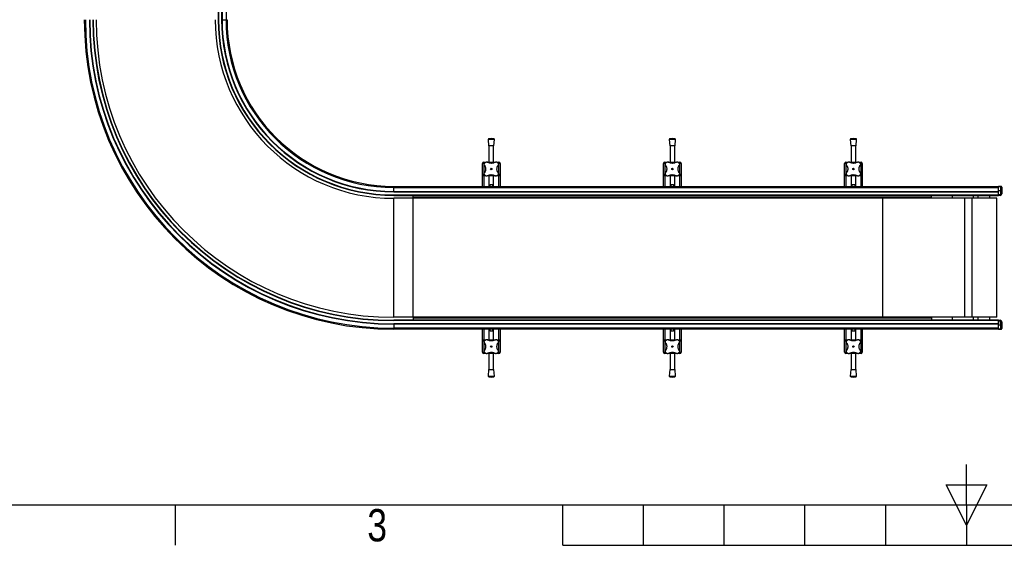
# Model space of a CAD drawing. Header units: millimetres. Extents: x 0 to 420, y 0 to 297.
# Tile 2 of 90: x 89 to 215, y 0 to 67. Entities that reach past the tile are written whole.
import ezdxf
from ezdxf.enums import TextEntityAlignment as Align

# ---------------------------------------------------------------- set-up
doc = ezdxf.new("R2010")
doc.units = ezdxf.units.MM
doc.layers.add('CARTIGLIO', color=140, linetype='Continuous')
doc.styles.add('SLDTEXTSTYLE0', font='TXT', dxfattribs={"width": 0.638298})
doc.styles.add('SLDTEXTSTYLE1', font='TXT', dxfattribs={"width": 0.675})
doc.styles.add('SLDTEXTSTYLE2', font='TXT', dxfattribs={"width": 0.821468})

# ---------------------------------------------------------------- blocks, each defined once
blk = doc.blocks.new('SW_NOTE_0_12')
at = {"layer": 'CARTIGLIO', "color": 0, "insert": (27.34, 2.06), "char_height": 1.6, "attachment_point": 2, "style": 'SLDTEXTSTYLE0'}
blk.add_mtext('VIETATO RIPRODURRE O COMUNICARNE A TERZI IL CONTENUTO.', dxfattribs=at)
blk = doc.blocks.new('SW_NOTE_0_13')
at = {"layer": 'CARTIGLIO', "color": 0, "insert": (28.04, 2.06), "char_height": 1.6, "attachment_point": 2, "style": 'SLDTEXTSTYLE0'}
blk.add_mtext('DISEGNO ESEGUITO CON CAD NON SONO AMMESSE VARIAZIONI', dxfattribs=at)
blk = doc.blocks.new('SW_NOTE_0_29')
at = {"layer": 'CARTIGLIO', "color": 0, "insert": (85.41, 3.22), "char_height": 2.5, "attachment_point": 2, "style": 'SLDTEXTSTYLE0'}
blk.add_mtext("ATTENZIONE: NON INTERPRETARE IL DISEGNO. IN CASO DI QUOTE MANCANTI O POCO CHIARE CONSULTARE L'UFFICIO TECNICO", dxfattribs=at)
blk = doc.blocks.new('Cartiglio ALUSIC particolari STD')
at = {"layer": 'CARTIGLIO', "color": 140}
for name, p in [('SW_NOTE_0_12', (178.06, 224.33)), ('SW_NOTE_0_13', (177.34, 222.18)), ('SW_NOTE_0_29', (189.34, 187.73))]:
    blk.add_blockref(name, p, dxfattribs=at)
for tag, height, style, width, p in [('AUTOATTR1', 3.5, 'SLDTEXTSTYLE0', 0.638298, (284.73, 231.41)), ('AUTOATTR2', 3.5, 'SLDTEXTSTYLE0', 0.638298, (283.56, 225.14)), ('AUTOATTR6', 5, 'SLDTEXTSTYLE1', 0.675, (353.2, 221.01)), ('AUTOATTR11', 3.5, 'SLDTEXTSTYLE0', 0.638298, (284.71, 219.12)), ('AUTOATTR8', 4, 'SLDTEXTSTYLE0', 0.638298, (280.95, 207.72)), ('AUTOATTR9', 4, 'SLDTEXTSTYLE0', 0.638298, (279.83, 198.14)), ('AUTOATTR0', 4, 'SLDTEXTSTYLE0', 0.638298, (310.74, 198.03))]:
    blk.add_attdef(tag, text='', height=height, dxfattribs=dict(at, style=style, width=width)).set_placement(p, align=Align.TOP_CENTER)
for tag in ['AUTOATTR3', 'AUTOATTR4', 'AUTOATTR5', 'AUTOATTR7', 'AUTOATTR10', 'AUTOATTR12', 'AUTOATTR13']:
    blk.add_attdef(tag, (0, 0), '', height=4, dxfattribs=at)

msp = doc.modelspace()

# ---------------------------------------------------------------- linework, layer by layer
at = {"color": 7, "linetype": 'Continuous', "lineweight": 25}
for p, q in [((114.11443, 122.57364), (114.11443, 67.32364)), ((114.16443, 122.57364), (114.16443, 67.32364)), ((114.56443, 122.57364), (114.56443, 67.32364)), ((114.61443, 122.57364), (114.61443, 67.32364)), ((115.12751, 122.57364), (115.12751, 67.32364)), ((114.16443, 67.32364), (114.11443, 67.32364)), ((114.56443, 67.32364), (114.61443, 67.32364)), ((114.61443, 67.32364), (115.12751, 67.32364)), ((115.12751, 67.32364), (115.26443, 67.32364)), ((148.71443, 51.97078), (148.77693, 51.15159)), ((149.51443, 51.97078), (148.71443, 51.97078)), ((149.11443, 52.10159), (148.80653, 52.0781)), ((149.42233, 52.0781), (148.80653, 52.0781)), ((149.42233, 52.0781), (149.11443, 52.10159)), ((149.45193, 51.15159), (149.51443, 51.97078)), ((171.91443, 51.97078), (171.97693, 51.15159)), ((172.71443, 51.97078), (171.91443, 51.97078)), ((172.31443, 52.10159), (172.00653, 52.0781)), ((172.62233, 52.0781), (172.00653, 52.0781)), ((172.62233, 52.0781), (172.31443, 52.10159)), ((172.65193, 51.15159), (172.71443, 51.97078)), ((195.11443, 51.97078), (195.17693, 51.15159)), ((195.91443, 51.97078), (195.11443, 51.97078)), ((195.51443, 52.10159), (195.20653, 52.0781)), ((195.82233, 52.0781), (195.20653, 52.0781)), ((195.82233, 52.0781), (195.51443, 52.10159)), ((195.85193, 51.15159), (195.91443, 51.97078)), ((149.45193, 51.15159), (148.77693, 51.15159)), ((148.81443, 51.15159), (148.81443, 49.07364)), ((149.41443, 49.07364), (149.41443, 51.15159)), ((172.65193, 51.15159), (171.97693, 51.15159)), ((172.01443, 51.15159), (172.01443, 49.07364)), ((172.61443, 49.07364), (172.61443, 51.15159)), ((195.85193, 51.15159), (195.17693, 51.15159)), ((195.21443, 51.15159), (195.21443, 49.07364)), ((195.81443, 49.07364), (195.81443, 51.15159)), ((148.13943, 48.92364), (147.98943, 48.92364)), ((147.98943, 47.47364), (147.98943, 48.92364)), ((148.13943, 48.92364), (148.13943, 49.07364)), ((148.13943, 49.07364), (148.41434, 49.07364)), ((148.13943, 48.92364), (148.13943, 47.47364)), ((148.25446, 48.92364), (148.13943, 48.92364)), ((148.62249, 49.07364), (149.6063, 49.07364)), ((149.81706, 49.07364), (150.08943, 49.07364)), ((150.08943, 48.92364), (149.97431, 48.92364)), ((150.08943, 48.92364), (150.08943, 49.07364)), ((150.23943, 48.92364), (150.08943, 48.92364)), ((150.08943, 47.47364), (150.08943, 48.92364)), ((150.23943, 48.92364), (150.23943, 47.47364)), ((171.33943, 48.92364), (171.18943, 48.92364)), ((171.18943, 47.47364), (171.18943, 48.92364)), ((171.33943, 48.92364), (171.33943, 49.07364)), ((171.33943, 49.07364), (171.61434, 49.07364)), ((171.33943, 48.92364), (171.33943, 47.47364)), ((171.45446, 48.92364), (171.33943, 48.92364)), ((171.82249, 49.07364), (172.8063, 49.07364)), ((173.01706, 49.07364), (173.28943, 49.07364)), ((173.28943, 48.92364), (173.17431, 48.92364)), ((173.28943, 48.92364), (173.28943, 49.07364)), ((173.43943, 48.92364), (173.28943, 48.92364)), ((173.28943, 47.47364), (173.28943, 48.92364)), ((173.43943, 48.92364), (173.43943, 47.47364)), ((194.53943, 48.92364), (194.38943, 48.92364)), ((194.38943, 47.47364), (194.38943, 48.92364)), ((194.53943, 48.92364), (194.53943, 49.07364)), ((194.53943, 49.07364), (194.81434, 49.07364)), ((194.53943, 48.92364), (194.53943, 47.47364)), ((194.65446, 48.92364), (194.53943, 48.92364)), ((195.02249, 49.07364), (196.0063, 49.07364)), ((196.21706, 49.07364), (196.48943, 49.07364)), ((196.48943, 48.92364), (196.37431, 48.92364)), ((196.48943, 48.92364), (196.48943, 49.07364)), ((196.63943, 48.92364), (196.48943, 48.92364)), ((196.48943, 47.47364), (196.48943, 48.92364)), ((196.63943, 48.92364), (196.63943, 47.47364)), ((148.13943, 47.47364), (147.98943, 47.47364)), ((147.98943, 45.97364), (147.98943, 47.47364)), ((148.13943, 47.32364), (148.13943, 47.47364)), ((148.13943, 47.47364), (148.25456, 47.47364)), ((148.4118, 47.32364), (148.13943, 47.32364)), ((148.13943, 47.32364), (148.13943, 45.97364)), ((149.59835, 47.32364), (148.63081, 47.32364)), ((148.81443, 47.32364), (148.81443, 45.97364)), ((149.41443, 45.97364), (149.41443, 47.32364)), ((150.08943, 47.32364), (149.81452, 47.32364)), ((149.9744, 47.47364), (150.08943, 47.47364)), ((150.23943, 47.47364), (150.08943, 47.47364)), ((150.08943, 47.32364), (150.08943, 47.47364)), ((150.08943, 45.97364), (150.08943, 47.32364)), ((150.23943, 47.47364), (150.23943, 45.97364)), ((171.33943, 47.47364), (171.18943, 47.47364)), ((171.18943, 45.97364), (171.18943, 47.47364)), ((171.33943, 47.32364), (171.33943, 47.47364)), ((171.33943, 47.47364), (171.45456, 47.47364)), ((171.6118, 47.32364), (171.33943, 47.32364)), ((171.33943, 47.32364), (171.33943, 45.97364)), ((172.79835, 47.32364), (171.83081, 47.32364)), ((172.01443, 47.32364), (172.01443, 45.97364)), ((172.61443, 45.97364), (172.61443, 47.32364)), ((173.28943, 47.32364), (173.01452, 47.32364)), ((173.1744, 47.47364), (173.28943, 47.47364)), ((173.43943, 47.47364), (173.28943, 47.47364)), ((173.28943, 47.32364), (173.28943, 47.47364)), ((173.28943, 45.97364), (173.28943, 47.32364)), ((173.43943, 47.47364), (173.43943, 45.97364)), ((194.53943, 47.47364), (194.38943, 47.47364)), ((194.38943, 45.97364), (194.38943, 47.47364)), ((194.53943, 47.32364), (194.53943, 47.47364)), ((194.53943, 47.47364), (194.65456, 47.47364)), ((194.8118, 47.32364), (194.53943, 47.32364)), ((194.53943, 47.32364), (194.53943, 45.97364)), ((195.99835, 47.32364), (195.03081, 47.32364)), ((195.21443, 47.32364), (195.21443, 45.97364)), ((195.81443, 45.97364), (195.81443, 47.32364)), ((196.48943, 47.32364), (196.21452, 47.32364)), ((196.3744, 47.47364), (196.48943, 47.47364)), ((196.63943, 47.47364), (196.48943, 47.47364)), ((196.48943, 47.32364), (196.48943, 47.47364)), ((196.48943, 45.97364), (196.48943, 47.32364)), ((196.63943, 47.47364), (196.63943, 45.97364)), ((136.61443, 45.83671), (136.61443, 45.97364)), ((136.61443, 45.97364), (214.11443, 45.97364)), ((136.61443, 45.83671), (214.11443, 45.83671)), ((136.61443, 45.32364), (136.61443, 45.83671)), ((148.9486, 45.97364), (148.9486, 46.22364)), ((148.9486, 46.22364), (149.28026, 46.22364)), ((149.28026, 46.22364), (149.28026, 45.97364)), ((172.1486, 45.97364), (172.1486, 46.22364)), ((172.1486, 46.22364), (172.48026, 46.22364)), ((172.48026, 46.22364), (172.48026, 45.97364)), ((195.3486, 45.97364), (195.3486, 46.22364)), ((195.3486, 46.22364), (195.68026, 46.22364)), ((195.68026, 46.22364), (195.68026, 45.97364)), ((214.11443, 45.97364), (214.41443, 45.97364)), ((214.11443, 45.95899), (214.11443, 45.97364)), ((214.41443, 45.95899), (214.11443, 45.95899)), ((214.11443, 45.43828), (214.11443, 45.95899)), ((214.11443, 45.43828), (214.41443, 45.43828)), ((214.11443, 45.40293), (214.11443, 45.43828)), ((214.41443, 45.97364), (214.41443, 45.95899)), ((214.41443, 45.43828), (214.41443, 45.95899)), ((214.41443, 45.43828), (214.41443, 45.40293)), ((214.51443, 45.87364), (214.51443, 45.38222)), ((136.61443, 45.27364), (136.61443, 45.32364)), ((136.61443, 45.32364), (214.11443, 45.32364)), ((136.61443, 45.27364), (214.11443, 45.27364)), ((136.61443, 44.87364), (214.11443, 44.87364)), ((136.61443, 44.82364), (136.61443, 44.87364)), ((136.61443, 44.82364), (214.11443, 44.82364)), ((136.61443, 29.20364), (136.61443, 44.44364)), ((139.11443, 44.44364), (136.61443, 44.44364)), ((139.11443, 44.82364), (139.11443, 44.76114)), ((139.11443, 44.76114), (205.51443, 44.76114)), ((139.11443, 44.53114), (139.11443, 44.76114)), ((139.11443, 44.53114), (205.51443, 44.53114)), ((139.11443, 44.44364), (139.11443, 44.53114)), ((139.11443, 44.53114), (139.11443, 44.44364)), ((139.11443, 29.20364), (139.11443, 44.44364)), ((199.26443, 44.44364), (139.11443, 44.44364)), ((199.26443, 29.20364), (199.26443, 44.44364)), ((209.7345, 44.44364), (199.26443, 44.44364)), ((205.51443, 44.82364), (205.51443, 44.76114)), ((205.51443, 44.53114), (205.51443, 44.76114)), ((205.51443, 44.44364), (205.51443, 44.53114)), ((205.51443, 44.53114), (205.51443, 44.44364)), ((208.16599, 44.82364), (208.16599, 44.44364)), ((209.7345, 44.44364), (209.7345, 29.20364)), ((209.7543, 44.44364), (209.7345, 44.44364)), ((210.7294, 44.44364), (209.7543, 44.44364)), ((210.7294, 29.20364), (210.7294, 44.44364)), ((213.89343, 44.44364), (210.7294, 44.44364)), ((210.87597, 44.82364), (210.87597, 44.44364)), ((211.5061, 44.44364), (211.5061, 44.82364)), ((212.96443, 44.82364), (212.96443, 44.44364)), ((213.89343, 29.20364), (213.89343, 44.44364)), ((214.41443, 45.40293), (214.11443, 45.40293)), ((214.11443, 44.92364), (214.11443, 45.40293)), ((214.11443, 44.87364), (214.11443, 45.27364)), ((214.11443, 44.92364), (214.31443, 44.92364)), ((214.11443, 44.82364), (214.11443, 44.87364)), ((214.31443, 44.82364), (214.11443, 44.82364)), ((214.31443, 44.92364), (214.31443, 44.82364)), ((214.41443, 45.02364), (214.41443, 45.40293)), ((214.41443, 45.02364), (214.51443, 45.02364)), ((214.51443, 45.38222), (214.51443, 45.02364)), ((139.11443, 29.20364), (136.61443, 29.20364)), ((139.11443, 29.20364), (139.11443, 29.11614)), ((199.26443, 29.20364), (139.11443, 29.20364)), ((139.11443, 29.20364), (139.11443, 29.11614)), ((139.11443, 29.11614), (205.51443, 29.11614)), ((139.11443, 29.11614), (139.11443, 28.88614)), ((209.7345, 29.20364), (199.26443, 29.20364)), ((205.51443, 29.20364), (205.51443, 29.11614)), ((205.51443, 29.20364), (205.51443, 29.11614)), ((205.51443, 29.11614), (205.51443, 28.88614)), ((208.16599, 29.20364), (208.16599, 28.82364)), ((209.7543, 29.20364), (209.7345, 29.20364)), ((210.7294, 29.20364), (209.7543, 29.20364)), ((213.89343, 29.20364), (210.7294, 29.20364)), ((210.87597, 29.20364), (210.87597, 28.82364)), ((211.5061, 28.82364), (211.5061, 29.20364)), ((212.96443, 29.20364), (212.96443, 28.82364)), ((136.61443, 28.82364), (136.61443, 28.77364)), ((214.11443, 28.82364), (136.61443, 28.82364)), ((214.11443, 28.77364), (136.61443, 28.77364)), ((214.11443, 28.37364), (136.61443, 28.37364)), ((136.61443, 28.37364), (136.61443, 28.32364)), ((214.11443, 28.32364), (136.61443, 28.32364)), ((136.61443, 28.32364), (136.61443, 27.81056)), ((214.11443, 27.81056), (136.61443, 27.81056)), ((136.61443, 27.81056), (136.61443, 27.67364)), ((139.11443, 28.88614), (205.51443, 28.88614)), ((139.11443, 28.88614), (139.11443, 28.82364)), ((139.11444, 28.82364), (139.11443, 28.82685)), ((205.51443, 28.88614), (205.51443, 28.82364)), ((214.11443, 28.82364), (214.11443, 28.77364)), ((214.11443, 28.82364), (214.31443, 28.82364)), ((214.11443, 28.77364), (214.11443, 28.37364)), ((214.31443, 28.72364), (214.11443, 28.72364)), ((214.11443, 28.24435), (214.11443, 28.72364)), ((214.11443, 28.24435), (214.41443, 28.24435)), ((214.11443, 28.20899), (214.11443, 28.24435)), ((214.41443, 28.20899), (214.11443, 28.20899)), ((214.11443, 27.68828), (214.11443, 28.20899)), ((214.31443, 28.72364), (214.31443, 28.82364)), ((214.41443, 28.62364), (214.51443, 28.62364)), ((214.41443, 28.24435), (214.41443, 28.62364)), ((214.41443, 28.24435), (214.41443, 28.20899)), ((214.41443, 27.68828), (214.41443, 28.20899)), ((214.51443, 28.62364), (214.51443, 28.26506)), ((214.51443, 28.26506), (214.51443, 27.77364)), ((214.11443, 27.67364), (136.61443, 27.67364)), ((147.98943, 26.17364), (147.98943, 27.67364)), ((148.13943, 27.67364), (148.13943, 26.32364)), ((148.81443, 27.67364), (148.81443, 26.32364)), ((148.9486, 27.42364), (148.9486, 27.67364)), ((149.28026, 27.42364), (148.9486, 27.42364)), ((149.28026, 27.67364), (149.28026, 27.42364)), ((149.41443, 26.32364), (149.41443, 27.67364)), ((150.08943, 26.32364), (150.08943, 27.67364)), ((150.23943, 27.67364), (150.23943, 26.17364)), ((171.18943, 26.17364), (171.18943, 27.67364)), ((171.33943, 27.67364), (171.33943, 26.32364)), ((172.01443, 27.67364), (172.01443, 26.32364)), ((172.1486, 27.42364), (172.1486, 27.67364)), ((172.48026, 27.42364), (172.1486, 27.42364)), ((172.48026, 27.67364), (172.48026, 27.42364)), ((172.61443, 26.32364), (172.61443, 27.67364)), ((173.28943, 26.32364), (173.28943, 27.67364)), ((173.43943, 27.67364), (173.43943, 26.17364)), ((194.38943, 26.17364), (194.38943, 27.67364)), ((194.53943, 27.67364), (194.53943, 26.32364)), ((195.21443, 27.67364), (195.21443, 26.32364)), ((195.3486, 27.42364), (195.3486, 27.67364)), ((195.68026, 27.42364), (195.3486, 27.42364)), ((195.68026, 27.67364), (195.68026, 27.42364)), ((195.81443, 26.32364), (195.81443, 27.67364)), ((196.48943, 26.32364), (196.48943, 27.67364)), ((196.63943, 27.67364), (196.63943, 26.17364)), ((214.11443, 27.68828), (214.41443, 27.68828)), ((214.11443, 27.67364), (214.11443, 27.68828)), ((214.41443, 27.67364), (214.11443, 27.67364)), ((214.41443, 27.68828), (214.41443, 27.67364)), ((147.98943, 24.72364), (147.98943, 26.17364)), ((147.98943, 26.17364), (148.13943, 26.17364)), ((148.13943, 26.32364), (148.41434, 26.32364)), ((148.13943, 26.32364), (148.13943, 26.17364)), ((148.13943, 26.17364), (148.13943, 24.72364)), ((148.25446, 26.17364), (148.13943, 26.17364)), ((148.63051, 26.32364), (149.59805, 26.32364)), ((149.81706, 26.32364), (150.08943, 26.32364)), ((150.08943, 26.17364), (149.97431, 26.17364)), ((150.08943, 26.32364), (150.08943, 26.17364)), ((150.08943, 24.72364), (150.08943, 26.17364)), ((150.08943, 26.17364), (150.23943, 26.17364)), ((150.23943, 26.17364), (150.23943, 24.72364)), ((171.18943, 24.72364), (171.18943, 26.17364)), ((171.18943, 26.17364), (171.33943, 26.17364)), ((171.33943, 26.32364), (171.61434, 26.32364)), ((171.33943, 26.32364), (171.33943, 26.17364)), ((171.33943, 26.17364), (171.33943, 24.72364)), ((171.45446, 26.17364), (171.33943, 26.17364)), ((171.83051, 26.32364), (172.79805, 26.32364)), ((173.01706, 26.32364), (173.28943, 26.32364)), ((173.28943, 26.17364), (173.17431, 26.17364)), ((173.28943, 26.32364), (173.28943, 26.17364)), ((173.28943, 24.72364), (173.28943, 26.17364)), ((173.28943, 26.17364), (173.43943, 26.17364)), ((173.43943, 26.17364), (173.43943, 24.72364)), ((194.38943, 24.72364), (194.38943, 26.17364)), ((194.38943, 26.17364), (194.53943, 26.17364)), ((194.53943, 26.32364), (194.53943, 26.17364)), ((194.53943, 26.32364), (194.81434, 26.32364)), ((194.53943, 26.17364), (194.53943, 24.72364)), ((194.65446, 26.17364), (194.53943, 26.17364)), ((195.03051, 26.32364), (195.99805, 26.32364)), ((196.21706, 26.32364), (196.48943, 26.32364)), ((196.48943, 26.17364), (196.37431, 26.17364)), ((196.48943, 26.32364), (196.48943, 26.17364)), ((196.48943, 24.72364), (196.48943, 26.17364)), ((196.48943, 26.17364), (196.63943, 26.17364)), ((196.63943, 26.17364), (196.63943, 24.72364)), ((147.98943, 24.72364), (148.13943, 24.72364)), ((148.13943, 24.72364), (148.13943, 24.57364)), ((148.13943, 24.72364), (148.25456, 24.72364)), ((148.4118, 24.57364), (148.13943, 24.57364)), ((149.59835, 24.57364), (148.63081, 24.57364)), ((148.81443, 24.57364), (148.81443, 22.49568)), ((149.41443, 22.49568), (149.41443, 24.57364)), ((150.08943, 24.57364), (149.81452, 24.57364)), ((149.9744, 24.72364), (150.08943, 24.72364)), ((150.08943, 24.72364), (150.23943, 24.72364)), ((150.08943, 24.72364), (150.08943, 24.57364)), ((171.18943, 24.72364), (171.33943, 24.72364)), ((171.33943, 24.72364), (171.33943, 24.57364)), ((171.33943, 24.72364), (171.45456, 24.72364)), ((171.6118, 24.57364), (171.33943, 24.57364)), ((172.79835, 24.57364), (171.83081, 24.57364)), ((172.01443, 24.57364), (172.01443, 22.49568)), ((172.61443, 22.49568), (172.61443, 24.57364)), ((173.28943, 24.57364), (173.01452, 24.57364)), ((173.1744, 24.72364), (173.28943, 24.72364)), ((173.28943, 24.72364), (173.43943, 24.72364)), ((173.28943, 24.72364), (173.28943, 24.57364)), ((194.38943, 24.72364), (194.53943, 24.72364)), ((194.53943, 24.72364), (194.53943, 24.57364)), ((194.53943, 24.72364), (194.65456, 24.72364)), ((194.8118, 24.57364), (194.53943, 24.57364)), ((195.99835, 24.57364), (195.03081, 24.57364)), ((195.21443, 24.57364), (195.21443, 22.49568)), ((195.81443, 22.49568), (195.81443, 24.57364)), ((196.48943, 24.57364), (196.21452, 24.57364)), ((196.3744, 24.72364), (196.48943, 24.72364)), ((196.48943, 24.72364), (196.63943, 24.72364)), ((196.48943, 24.72364), (196.48943, 24.57364)), ((148.77693, 22.49568), (148.71443, 21.67649)), ((148.71443, 21.67649), (149.51443, 21.67649)), ((148.77693, 22.49568), (149.45193, 22.49568)), ((148.80653, 21.56917), (149.11443, 21.54568)), ((148.80653, 21.56917), (149.42233, 21.56917)), ((149.11443, 21.54568), (149.42233, 21.56917)), ((149.51443, 21.67649), (149.45193, 22.49568)), ((171.97693, 22.49568), (171.91443, 21.67649)), ((171.91443, 21.67649), (172.71443, 21.67649)), ((171.97693, 22.49568), (172.65193, 22.49568)), ((172.00653, 21.56917), (172.31443, 21.54568)), ((172.00653, 21.56917), (172.62233, 21.56917)), ((172.31443, 21.54568), (172.62233, 21.56917)), ((172.71443, 21.67649), (172.65193, 22.49568)), ((195.17693, 22.49568), (195.11443, 21.67649)), ((195.11443, 21.67649), (195.91443, 21.67649)), ((195.17693, 22.49568), (195.85193, 22.49568)), ((195.20653, 21.56917), (195.51443, 21.54568)), ((195.20653, 21.56917), (195.82233, 21.56917)), ((195.51443, 21.54568), (195.82233, 21.56917)), ((195.91443, 21.67649), (195.85193, 22.49568))]:
    msp.add_line(p, q, dxfattribs=at)
for centre in [(149.11443, 48.19864), (172.31443, 48.19864), (195.51443, 48.19864), (149.11443, 25.44864), (172.31443, 25.44864), (195.51443, 25.44864)]:
    msp.add_circle(centre, 0.08764, dxfattribs=at)
for centre, radius, start, end in [((136.61443, 67.32364), 39.65, 180, 270), ((136.61443, 67.32364), 39.51307, 180, 270), ((136.61443, 67.32364), 39, 180, 270), ((136.61443, 67.32364), 38.95, 180, 270), ((136.61443, 67.32364), 38.55, 180, 270), ((136.61443, 67.32364), 38.5, 180, 270), ((136.61443, 67.32364), 38.12, 180, 270), ((136.61443, 67.32364), 22.88, 180, 270), ((136.61443, 67.32364), 22.5, 180, 270), ((136.61443, 67.32364), 22.45, 180, 270), ((136.61443, 67.32364), 22.05, 180, 270), ((136.61443, 67.32364), 22, 180, 270), ((136.61443, 67.32364), 21.48693, 180, 270), ((136.61443, 67.32364), 21.35, 180, 270), ((148.81414, 51.97839), 0.1, 94.3629143, 184.3629143), ((149.41472, 51.97839), 0.1, 355.6370857, 85.6370857), ((172.01414, 51.97839), 0.1, 94.3629143, 184.3629143), ((172.61472, 51.97839), 0.1, 355.6370857, 85.6370857), ((195.21414, 51.97839), 0.1, 94.3629143, 184.3629143), ((195.81472, 51.97839), 0.1, 355.6370857, 85.6370857), ((148.13943, 48.92364), 0.15, 90, 180), ((149.11443, 48.19864), 1.125, 130.2250717, 139.7749283), ((149.11443, 48.19864), 1.125, 40.2250717, 49.7749283), ((150.08943, 48.92364), 0.15, 0, 90), ((171.33943, 48.92364), 0.15, 90, 180), ((172.31443, 48.19864), 1.125, 130.2250717, 139.7749283), ((172.31443, 48.19864), 1.125, 40.2250717, 49.7749283), ((173.28943, 48.92364), 0.15, 0, 90), ((194.53943, 48.92364), 0.15, 90, 180), ((195.51443, 48.19864), 1.125, 130.2250717, 139.7749283), ((195.51443, 48.19864), 1.125, 40.2250717, 49.7749283), ((196.48943, 48.92364), 0.15, 0, 90), ((148.13943, 47.47364), 0.15, 180, 270), ((149.11443, 48.19864), 1.125, 220.2250717, 229.7749283), ((149.11443, 48.19864), 1.125, 310.2250717, 319.7749283), ((150.08943, 47.47364), 0.15, 270, 0), ((171.33943, 47.47364), 0.15, 180, 270), ((172.31443, 48.19864), 1.125, 220.2250717, 229.7749283), ((172.31443, 48.19864), 1.125, 310.2250717, 319.7749283), ((173.28943, 47.47364), 0.15, 270, 0), ((194.53943, 47.47364), 0.15, 180, 270), ((195.51443, 48.19864), 1.125, 220.2250717, 229.7749283), ((195.51443, 48.19864), 1.125, 310.2250717, 319.7749283), ((196.48943, 47.47364), 0.15, 270, 0), ((214.41443, 45.87364), 0.1, 0, 90), ((214.31443, 45.02364), 0.1, 270, 0), ((214.31443, 45.02364), 0.2, 270, 0), ((214.31443, 28.62364), 0.2, 0, 90), ((214.31443, 28.62364), 0.1, 0, 90), ((214.41443, 27.77364), 0.1, 270, 0), ((148.13943, 26.17364), 0.15, 90, 180), ((149.11443, 25.44864), 1.125, 130.2250717, 139.7749283), ((149.11443, 25.44864), 1.125, 40.2250717, 49.7749283), ((150.08943, 26.17364), 0.15, 0, 90), ((171.33943, 26.17364), 0.15, 90, 180), ((172.31443, 25.44864), 1.125, 130.2250717, 139.7749283), ((172.31443, 25.44864), 1.125, 40.2250717, 49.7749283), ((173.28943, 26.17364), 0.15, 0, 90), ((194.53943, 26.17364), 0.15, 90, 180), ((195.51443, 25.44864), 1.125, 130.2250717, 139.7749283), ((195.51443, 25.44864), 1.125, 40.2250717, 49.7749283), ((196.48943, 26.17364), 0.15, 0, 90), ((148.13943, 24.72364), 0.15, 180, 270), ((149.11443, 25.44864), 1.125, 220.2250717, 229.7749283), ((149.11443, 25.44864), 1.125, 310.2250717, 319.7749283), ((150.08943, 24.72364), 0.15, 270, 0), ((171.33943, 24.72364), 0.15, 180, 270), ((172.31443, 25.44864), 1.125, 220.2250717, 229.7749283), ((172.31443, 25.44864), 1.125, 310.2250717, 319.7749283), ((173.28943, 24.72364), 0.15, 270, 0), ((194.53943, 24.72364), 0.15, 180, 270), ((195.51443, 25.44864), 1.125, 220.2250717, 229.7749283), ((195.51443, 25.44864), 1.125, 310.2250717, 319.7749283), ((196.48943, 24.72364), 0.15, 270, 0), ((148.81414, 21.66888), 0.1, 175.6370857, 265.6370857), ((149.41472, 21.66888), 0.1, 274.3629143, 4.3629143), ((172.01414, 21.66888), 0.1, 175.6370857, 265.6370857), ((172.61472, 21.66888), 0.1, 274.3629143, 4.3629143), ((195.21414, 21.66888), 0.1, 175.6370857, 265.6370857), ((195.81472, 21.66888), 0.1, 274.3629143, 4.3629143)]:
    msp.add_arc(centre, radius, start, end, dxfattribs=at)
for centre, ratio, start_param, end_param in [((214.41443, 45.87364), 0.853553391, 0, 1.570796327), ((214.41443, 45.38222), 0.560660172, 0, 1.570796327), ((214.41443, 45.38222), 0.207106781, 0, 1.570796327), ((214.41443, 28.26506), 0.207106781, 4.71238898, 6.283185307), ((214.41443, 28.26506), 0.560660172, 4.71238898, 6.283185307), ((214.41443, 27.77364), 0.853553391, 4.71238898, 6.283185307)]:
    msp.add_ellipse(centre, major_axis=(0.1, 0), ratio=ratio, start_param=start_param, end_param=end_param, dxfattribs=at)
for points, knots in [([(148.2419, 48.68486), (148.23082, 48.70569), (148.20862, 48.74742), (148.20569, 48.82039), (148.22381, 48.88228), (148.24669, 48.91326), (148.25548, 48.92515)], [0, 0, 0, 0, 0.284824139, 0.570457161, 0.835080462, 1, 1, 1, 1]), ([(148.2419, 48.68486), (148.26239, 48.65153), (148.3039, 48.58401), (148.34963, 48.46889), (148.38034, 48.34493), (148.39218, 48.21941), (148.38605, 48.09493), (148.3639, 47.97783), (148.32658, 47.86661), (148.28433, 47.77891), (148.25316, 47.73006), (148.2419, 47.71242)], [0, 0, 0, 0, 0.119259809, 0.241586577, 0.360960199, 0.484265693, 0.596208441, 0.711498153, 0.822289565, 0.935824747, 1, 1, 1, 1]), ([(148.38792, 49.05759), (148.40513, 49.06964), (148.43955, 49.09372), (148.50135, 49.1071), (148.56767, 49.10326), (148.60682, 49.0825), (148.62821, 49.07117)], [0, 0, 0, 0, 0.2331432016, 0.4659822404, 0.7082900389, 1, 1, 1, 1]), ([(149.60065, 49.07117), (149.56685, 49.05045), (149.49925, 49.00903), (149.38355, 48.96299), (149.25997, 48.93279), (149.13392, 48.92078), (149.01015, 48.92724), (148.89259, 48.94938), (148.78203, 48.98676), (148.69432, 49.02897), (148.64585, 49.05991), (148.62821, 49.07117)], [0, 0, 0, 0, 0.120832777, 0.241589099, 0.362946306, 0.484262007, 0.597865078, 0.711491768, 0.82362919, 0.935821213, 1, 1, 1, 1]), ([(149.60065, 49.07117), (149.62149, 49.08225), (149.66322, 49.10445), (149.73619, 49.10738), (149.79807, 49.08926), (149.82905, 49.06637), (149.84095, 49.05759)], [0, 0, 0, 0, 0.284824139, 0.570457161, 0.835080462, 1, 1, 1, 1]), ([(149.98696, 47.71242), (149.96647, 47.74574), (149.92497, 47.81326), (149.87923, 47.92838), (149.84852, 48.05234), (149.83668, 48.17787), (149.84281, 48.30234), (149.86497, 48.41945), (149.90228, 48.53066), (149.94454, 48.61836), (149.97571, 48.66722), (149.98696, 48.68486)], [0, 0, 0, 0, 0.119259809, 0.241586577, 0.360960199, 0.484265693, 0.596208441, 0.711498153, 0.822289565, 0.935824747, 1, 1, 1, 1]), ([(149.97338, 48.92515), (149.98543, 48.90793), (150.00951, 48.87352), (150.02289, 48.81172), (150.01906, 48.7454), (149.9983, 48.70624), (149.98696, 48.68486)], [0, 0, 0, 0, 0.233143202, 0.46598224, 0.708290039, 1, 1, 1, 1]), ([(171.4419, 48.68486), (171.43082, 48.70569), (171.40862, 48.74742), (171.40569, 48.82039), (171.42381, 48.88228), (171.44669, 48.91326), (171.45548, 48.92515)], [0, 0, 0, 0, 0.284824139, 0.570457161, 0.835080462, 1, 1, 1, 1]), ([(171.4419, 48.68486), (171.46239, 48.65153), (171.5039, 48.58401), (171.54963, 48.46889), (171.58034, 48.34493), (171.59218, 48.21941), (171.58605, 48.09493), (171.5639, 47.97783), (171.52658, 47.86661), (171.48433, 47.77891), (171.45316, 47.73006), (171.4419, 47.71242)], [0, 0, 0, 0, 0.119259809, 0.241586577, 0.360960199, 0.484265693, 0.596208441, 0.711498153, 0.822289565, 0.935824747, 1, 1, 1, 1]), ([(171.58792, 49.05759), (171.60513, 49.06964), (171.63955, 49.09372), (171.70135, 49.1071), (171.76767, 49.10326), (171.80682, 49.0825), (171.82821, 49.07117)], [0, 0, 0, 0, 0.2331432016, 0.4659822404, 0.7082900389, 1, 1, 1, 1]), ([(172.80065, 49.07117), (172.76685, 49.05045), (172.69925, 49.00903), (172.58355, 48.96299), (172.45997, 48.93279), (172.33392, 48.92078), (172.21015, 48.92724), (172.09259, 48.94938), (171.98203, 48.98676), (171.89432, 49.02897), (171.84585, 49.05991), (171.82821, 49.07117)], [0, 0, 0, 0, 0.120832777, 0.241589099, 0.362946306, 0.484262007, 0.597865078, 0.711491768, 0.82362919, 0.935821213, 1, 1, 1, 1]), ([(172.80065, 49.07117), (172.82149, 49.08225), (172.86322, 49.10445), (172.93619, 49.10738), (172.99807, 49.08926), (173.02905, 49.06637), (173.04095, 49.05759)], [0, 0, 0, 0, 0.284824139, 0.570457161, 0.835080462, 1, 1, 1, 1]), ([(173.18696, 47.71242), (173.16647, 47.74574), (173.12497, 47.81326), (173.07923, 47.92838), (173.04852, 48.05234), (173.03668, 48.17787), (173.04281, 48.30234), (173.06497, 48.41945), (173.10228, 48.53066), (173.14454, 48.61836), (173.17571, 48.66722), (173.18696, 48.68486)], [0, 0, 0, 0, 0.119259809, 0.241586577, 0.360960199, 0.484265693, 0.596208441, 0.711498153, 0.822289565, 0.935824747, 1, 1, 1, 1]), ([(173.17338, 48.92515), (173.18543, 48.90793), (173.20951, 48.87352), (173.22289, 48.81172), (173.21906, 48.7454), (173.1983, 48.70624), (173.18696, 48.68486)], [0, 0, 0, 0, 0.233143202, 0.46598224, 0.708290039, 1, 1, 1, 1]), ([(194.6419, 48.68486), (194.63082, 48.70569), (194.60862, 48.74742), (194.60569, 48.82039), (194.62381, 48.88228), (194.64669, 48.91326), (194.65548, 48.92515)], [0, 0, 0, 0, 0.284824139, 0.570457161, 0.835080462, 1, 1, 1, 1]), ([(194.6419, 48.68486), (194.66239, 48.65153), (194.7039, 48.58401), (194.74963, 48.46889), (194.78034, 48.34493), (194.79218, 48.21941), (194.78605, 48.09493), (194.7639, 47.97783), (194.72658, 47.86661), (194.68433, 47.77891), (194.65316, 47.73006), (194.6419, 47.71242)], [0, 0, 0, 0, 0.119259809, 0.241586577, 0.360960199, 0.484265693, 0.596208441, 0.711498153, 0.822289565, 0.935824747, 1, 1, 1, 1]), ([(194.78792, 49.05759), (194.80513, 49.06964), (194.83955, 49.09372), (194.90135, 49.1071), (194.96767, 49.10326), (195.00682, 49.0825), (195.02821, 49.07117)], [0, 0, 0, 0, 0.2331432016, 0.4659822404, 0.7082900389, 1, 1, 1, 1]), ([(196.00065, 49.07117), (195.96685, 49.05045), (195.89925, 49.00903), (195.78355, 48.96299), (195.65997, 48.93279), (195.53392, 48.92078), (195.41015, 48.92724), (195.29259, 48.94938), (195.18203, 48.98676), (195.09432, 49.02897), (195.04585, 49.05991), (195.02821, 49.07117)], [0, 0, 0, 0, 0.120832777, 0.241589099, 0.362946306, 0.484262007, 0.597865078, 0.711491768, 0.82362919, 0.935821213, 1, 1, 1, 1]), ([(196.00065, 49.07117), (196.02149, 49.08225), (196.06322, 49.10445), (196.13619, 49.10738), (196.19807, 49.08926), (196.22905, 49.06637), (196.24095, 49.05759)], [0, 0, 0, 0, 0.284824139, 0.570457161, 0.835080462, 1, 1, 1, 1]), ([(196.38696, 47.71242), (196.36647, 47.74574), (196.32497, 47.81326), (196.27923, 47.92838), (196.24852, 48.05234), (196.23668, 48.17787), (196.24281, 48.30234), (196.26497, 48.41945), (196.30228, 48.53066), (196.34454, 48.61836), (196.37571, 48.66722), (196.38696, 48.68486)], [0, 0, 0, 0, 0.119259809, 0.241586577, 0.360960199, 0.484265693, 0.596208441, 0.711498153, 0.822289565, 0.935824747, 1, 1, 1, 1]), ([(196.37338, 48.92515), (196.38543, 48.90793), (196.40951, 48.87352), (196.42289, 48.81172), (196.41906, 48.7454), (196.3983, 48.70624), (196.38696, 48.68486)], [0, 0, 0, 0, 0.233143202, 0.46598224, 0.708290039, 1, 1, 1, 1]), ([(148.25548, 47.47212), (148.24343, 47.48934), (148.21935, 47.52375), (148.20597, 47.58555), (148.2098, 47.65188), (148.23056, 47.69103), (148.2419, 47.71242)], [0, 0, 0, 0, 0.2331432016, 0.4659822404, 0.7082900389, 1, 1, 1, 1]), ([(148.62821, 47.32611), (148.60737, 47.31502), (148.56564, 47.29283), (148.49268, 47.28989), (148.43079, 47.30801), (148.39981, 47.3309), (148.38792, 47.33968)], [0, 0, 0, 0, 0.284824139, 0.570457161, 0.835080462, 1, 1, 1, 1]), ([(148.62821, 47.32611), (148.66202, 47.34682), (148.72961, 47.38824), (148.84531, 47.43429), (148.96889, 47.46448), (149.09495, 47.47649), (149.21871, 47.47003), (149.33627, 47.44789), (149.44683, 47.41052), (149.53454, 47.36831), (149.58301, 47.33737), (149.60065, 47.32611)], [0, 0, 0, 0, 0.1208327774, 0.2415890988, 0.3629463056, 0.4842620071, 0.5978650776, 0.7114917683, 0.8236291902, 0.935821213, 1, 1, 1, 1]), ([(148.81443, 47.30685), (148.80844, 47.30817), (148.78283, 47.31382), (148.77088, 47.31885), (148.77724, 47.32006), (148.77739, 47.32009)], [0, 0, 0, 0, 0.229621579, 0.981734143, 1, 1, 1, 1]), ([(149.44776, 47.31953), (149.44881, 47.319), (149.45303, 47.31691), (149.43927, 47.31138), (149.41603, 47.30673), (149.41443, 47.30641)], [0, 0, 0, 0, 0.236513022, 0.947400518, 1, 1, 1, 1]), ([(149.84095, 47.33968), (149.82373, 47.32764), (149.78931, 47.30356), (149.72751, 47.29017), (149.66119, 47.29401), (149.62204, 47.31477), (149.60065, 47.32611)], [0, 0, 0, 0, 0.233143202, 0.46598224, 0.708290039, 1, 1, 1, 1]), ([(149.98696, 47.71242), (149.99804, 47.69158), (150.02024, 47.64985), (150.02317, 47.57688), (150.00505, 47.515), (149.98217, 47.48402), (149.97338, 47.47212)], [0, 0, 0, 0, 0.284824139, 0.570457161, 0.835080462, 1, 1, 1, 1]), ([(171.45548, 47.47212), (171.44343, 47.48934), (171.41935, 47.52375), (171.40597, 47.58555), (171.4098, 47.65188), (171.43056, 47.69103), (171.4419, 47.71242)], [0, 0, 0, 0, 0.2331432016, 0.4659822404, 0.7082900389, 1, 1, 1, 1]), ([(171.82821, 47.32611), (171.80737, 47.31502), (171.76564, 47.29283), (171.69268, 47.28989), (171.63079, 47.30801), (171.59981, 47.3309), (171.58792, 47.33968)], [0, 0, 0, 0, 0.284824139, 0.570457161, 0.835080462, 1, 1, 1, 1]), ([(171.82821, 47.32611), (171.86202, 47.34682), (171.92961, 47.38824), (172.04531, 47.43429), (172.16889, 47.46448), (172.29495, 47.47649), (172.41871, 47.47003), (172.53627, 47.44789), (172.64683, 47.41052), (172.73454, 47.36831), (172.78301, 47.33737), (172.80065, 47.32611)], [0, 0, 0, 0, 0.120832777, 0.241589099, 0.362946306, 0.484262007, 0.597865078, 0.711491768, 0.82362919, 0.935821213, 1, 1, 1, 1]), ([(172.01443, 47.30685), (172.00844, 47.30817), (171.98283, 47.31382), (171.97088, 47.31885), (171.97724, 47.32006), (171.97739, 47.32009)], [0, 0, 0, 0, 0.2296215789, 0.9817341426, 1, 1, 1, 1]), ([(172.64776, 47.31953), (172.64881, 47.319), (172.65303, 47.31691), (172.63927, 47.31138), (172.61603, 47.30673), (172.61443, 47.30641)], [0, 0, 0, 0, 0.236513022, 0.947400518, 1, 1, 1, 1]), ([(173.04095, 47.33968), (173.02373, 47.32764), (172.98931, 47.30356), (172.92751, 47.29017), (172.86119, 47.29401), (172.82204, 47.31477), (172.80065, 47.32611)], [0, 0, 0, 0, 0.233143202, 0.46598224, 0.708290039, 1, 1, 1, 1]), ([(173.18696, 47.71242), (173.19804, 47.69158), (173.22024, 47.64985), (173.22317, 47.57688), (173.20505, 47.515), (173.18217, 47.48402), (173.17338, 47.47212)], [0, 0, 0, 0, 0.284824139, 0.570457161, 0.835080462, 1, 1, 1, 1]), ([(194.65548, 47.47212), (194.64343, 47.48934), (194.61935, 47.52375), (194.60597, 47.58555), (194.6098, 47.65188), (194.63056, 47.69103), (194.6419, 47.71242)], [0, 0, 0, 0, 0.2331432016, 0.4659822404, 0.7082900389, 1, 1, 1, 1]), ([(195.02821, 47.32611), (195.00737, 47.31502), (194.96564, 47.29283), (194.89268, 47.28989), (194.83079, 47.30801), (194.79981, 47.3309), (194.78792, 47.33968)], [0, 0, 0, 0, 0.284824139, 0.570457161, 0.835080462, 1, 1, 1, 1]), ([(195.02821, 47.32611), (195.06202, 47.34682), (195.12961, 47.38824), (195.24531, 47.43429), (195.36889, 47.46448), (195.49495, 47.47649), (195.61871, 47.47003), (195.73627, 47.44789), (195.84683, 47.41052), (195.93454, 47.36831), (195.98301, 47.33737), (196.00065, 47.32611)], [0, 0, 0, 0, 0.120832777, 0.241589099, 0.362946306, 0.484262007, 0.597865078, 0.711491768, 0.82362919, 0.935821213, 1, 1, 1, 1]), ([(195.21443, 47.30685), (195.20844, 47.30817), (195.18283, 47.31382), (195.17088, 47.31885), (195.17724, 47.32006), (195.17739, 47.32009)], [0, 0, 0, 0, 0.229621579, 0.981734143, 1, 1, 1, 1]), ([(195.84776, 47.31953), (195.84881, 47.319), (195.85303, 47.31691), (195.83927, 47.31138), (195.81603, 47.30673), (195.81443, 47.30641)], [0, 0, 0, 0, 0.236513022, 0.947400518, 1, 1, 1, 1]), ([(196.24095, 47.33968), (196.22373, 47.32764), (196.18931, 47.30356), (196.12751, 47.29017), (196.06119, 47.29401), (196.02204, 47.31477), (196.00065, 47.32611)], [0, 0, 0, 0, 0.233143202, 0.46598224, 0.708290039, 1, 1, 1, 1]), ([(196.38696, 47.71242), (196.39804, 47.69158), (196.42024, 47.64985), (196.42317, 47.57688), (196.40505, 47.515), (196.38217, 47.48402), (196.37338, 47.47212)], [0, 0, 0, 0, 0.284824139, 0.570457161, 0.835080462, 1, 1, 1, 1]), ([(148.2419, 25.93486), (148.23082, 25.95569), (148.20862, 25.99742), (148.20569, 26.07039), (148.22381, 26.13228), (148.24669, 26.16326), (148.25548, 26.17515)], [0, 0, 0, 0, 0.284824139, 0.570457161, 0.835080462, 1, 1, 1, 1]), ([(148.2419, 25.93486), (148.26239, 25.90153), (148.3039, 25.83401), (148.34963, 25.71889), (148.38034, 25.59493), (148.39218, 25.46941), (148.38605, 25.34493), (148.3639, 25.22783), (148.32658, 25.11661), (148.28433, 25.02891), (148.25316, 24.98006), (148.2419, 24.96242)], [0, 0, 0, 0, 0.119259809, 0.241586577, 0.360960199, 0.484265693, 0.596208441, 0.711498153, 0.822289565, 0.935824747, 1, 1, 1, 1]), ([(148.38792, 26.30759), (148.40513, 26.31964), (148.43955, 26.34372), (148.50135, 26.3571), (148.56767, 26.35326), (148.60682, 26.3325), (148.62821, 26.32117)], [0, 0, 0, 0, 0.233143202, 0.46598224, 0.708290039, 1, 1, 1, 1]), ([(149.60065, 26.32117), (149.56685, 26.30045), (149.49925, 26.25903), (149.38355, 26.21299), (149.25997, 26.18279), (149.13392, 26.17078), (149.01015, 26.17724), (148.89259, 26.19938), (148.78203, 26.23676), (148.69432, 26.27897), (148.64585, 26.30991), (148.62821, 26.32117)], [0, 0, 0, 0, 0.1208327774, 0.2415890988, 0.3629463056, 0.4842620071, 0.5978650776, 0.7114917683, 0.8236291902, 0.935821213, 1, 1, 1, 1]), ([(148.78111, 26.32775), (148.78005, 26.32827), (148.77583, 26.33037), (148.78959, 26.33589), (148.81283, 26.34054), (148.81443, 26.34086)], [0, 0, 0, 0, 0.236513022, 0.947400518, 1, 1, 1, 1]), ([(149.41443, 26.34042), (149.42042, 26.3391), (149.44603, 26.33346), (149.45798, 26.32843), (149.45163, 26.32721), (149.45148, 26.32718)], [0, 0, 0, 0, 0.229621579, 0.981734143, 1, 1, 1, 1]), ([(149.60065, 26.32117), (149.62149, 26.33225), (149.66322, 26.35445), (149.73619, 26.35738), (149.79807, 26.33926), (149.82905, 26.31637), (149.84095, 26.30759)], [0, 0, 0, 0, 0.284824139, 0.570457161, 0.835080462, 1, 1, 1, 1]), ([(149.98696, 24.96242), (149.96647, 24.99574), (149.92497, 25.06326), (149.87923, 25.17838), (149.84852, 25.30234), (149.83668, 25.42787), (149.84281, 25.55234), (149.86497, 25.66945), (149.90228, 25.78066), (149.94454, 25.86836), (149.97571, 25.91722), (149.98696, 25.93486)], [0, 0, 0, 0, 0.119259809, 0.2415865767, 0.3609601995, 0.4842656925, 0.5962084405, 0.7114981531, 0.8222895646, 0.9358247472, 1, 1, 1, 1]), ([(149.97338, 26.17515), (149.98543, 26.15793), (150.00951, 26.12352), (150.02289, 26.06172), (150.01906, 25.9954), (149.9983, 25.95624), (149.98696, 25.93486)], [0, 0, 0, 0, 0.2331432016, 0.4659822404, 0.7082900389, 1, 1, 1, 1]), ([(171.4419, 25.93486), (171.43082, 25.95569), (171.40862, 25.99742), (171.40569, 26.07039), (171.42381, 26.13228), (171.44669, 26.16326), (171.45548, 26.17515)], [0, 0, 0, 0, 0.284824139, 0.570457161, 0.835080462, 1, 1, 1, 1]), ([(171.4419, 25.93486), (171.46239, 25.90153), (171.5039, 25.83401), (171.54963, 25.71889), (171.58034, 25.59493), (171.59218, 25.46941), (171.58605, 25.34493), (171.5639, 25.22783), (171.52658, 25.11661), (171.48433, 25.02891), (171.45316, 24.98006), (171.4419, 24.96242)], [0, 0, 0, 0, 0.119259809, 0.241586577, 0.360960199, 0.484265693, 0.596208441, 0.711498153, 0.822289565, 0.935824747, 1, 1, 1, 1]), ([(171.58792, 26.30759), (171.60513, 26.31964), (171.63955, 26.34372), (171.70135, 26.3571), (171.76767, 26.35326), (171.80682, 26.3325), (171.82821, 26.32117)], [0, 0, 0, 0, 0.233143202, 0.46598224, 0.708290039, 1, 1, 1, 1]), ([(172.80065, 26.32117), (172.76685, 26.30045), (172.69925, 26.25903), (172.58355, 26.21299), (172.45997, 26.18279), (172.33392, 26.17078), (172.21015, 26.17724), (172.09259, 26.19938), (171.98203, 26.23676), (171.89432, 26.27897), (171.84585, 26.30991), (171.82821, 26.32117)], [0, 0, 0, 0, 0.120832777, 0.241589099, 0.362946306, 0.484262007, 0.597865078, 0.711491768, 0.82362919, 0.935821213, 1, 1, 1, 1]), ([(171.98111, 26.32775), (171.98005, 26.32827), (171.97583, 26.33037), (171.98959, 26.33589), (172.01283, 26.34054), (172.01443, 26.34086)], [0, 0, 0, 0, 0.236513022, 0.9474005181, 1, 1, 1, 1]), ([(172.61443, 26.34042), (172.62042, 26.3391), (172.64603, 26.33346), (172.65798, 26.32843), (172.65163, 26.32721), (172.65148, 26.32718)], [0, 0, 0, 0, 0.229621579, 0.981734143, 1, 1, 1, 1]), ([(172.80065, 26.32117), (172.82149, 26.33225), (172.86322, 26.35445), (172.93619, 26.35738), (172.99807, 26.33926), (173.02905, 26.31637), (173.04095, 26.30759)], [0, 0, 0, 0, 0.284824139, 0.570457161, 0.835080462, 1, 1, 1, 1]), ([(173.18696, 24.96242), (173.16647, 24.99574), (173.12497, 25.06326), (173.07923, 25.17838), (173.04852, 25.30234), (173.03668, 25.42787), (173.04281, 25.55234), (173.06497, 25.66945), (173.10228, 25.78066), (173.14454, 25.86836), (173.17571, 25.91722), (173.18696, 25.93486)], [0, 0, 0, 0, 0.119259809, 0.2415865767, 0.3609601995, 0.4842656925, 0.5962084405, 0.7114981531, 0.8222895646, 0.9358247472, 1, 1, 1, 1]), ([(173.17338, 26.17515), (173.18543, 26.15793), (173.20951, 26.12352), (173.22289, 26.06172), (173.21906, 25.9954), (173.1983, 25.95624), (173.18696, 25.93486)], [0, 0, 0, 0, 0.2331432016, 0.4659822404, 0.7082900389, 1, 1, 1, 1]), ([(194.6419, 25.93486), (194.63082, 25.95569), (194.60862, 25.99742), (194.60569, 26.07039), (194.62381, 26.13228), (194.64669, 26.16326), (194.65548, 26.17515)], [0, 0, 0, 0, 0.284824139, 0.570457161, 0.835080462, 1, 1, 1, 1]), ([(194.6419, 25.93486), (194.66239, 25.90153), (194.7039, 25.83401), (194.74963, 25.71889), (194.78034, 25.59493), (194.79218, 25.46941), (194.78605, 25.34493), (194.7639, 25.22783), (194.72658, 25.11661), (194.68433, 25.02891), (194.65316, 24.98006), (194.6419, 24.96242)], [0, 0, 0, 0, 0.119259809, 0.241586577, 0.360960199, 0.484265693, 0.596208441, 0.711498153, 0.822289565, 0.935824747, 1, 1, 1, 1]), ([(194.78792, 26.30759), (194.80513, 26.31964), (194.83955, 26.34372), (194.90135, 26.3571), (194.96767, 26.35326), (195.00682, 26.3325), (195.02821, 26.32117)], [0, 0, 0, 0, 0.233143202, 0.46598224, 0.708290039, 1, 1, 1, 1]), ([(196.00065, 26.32117), (195.96685, 26.30045), (195.89925, 26.25903), (195.78355, 26.21299), (195.65997, 26.18279), (195.53392, 26.17078), (195.41015, 26.17724), (195.29259, 26.19938), (195.18203, 26.23676), (195.09432, 26.27897), (195.04585, 26.30991), (195.02821, 26.32117)], [0, 0, 0, 0, 0.120832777, 0.241589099, 0.362946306, 0.484262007, 0.597865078, 0.711491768, 0.82362919, 0.935821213, 1, 1, 1, 1]), ([(195.18111, 26.32775), (195.18005, 26.32827), (195.17583, 26.33037), (195.18959, 26.33589), (195.21283, 26.34054), (195.21443, 26.34086)], [0, 0, 0, 0, 0.236513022, 0.947400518, 1, 1, 1, 1]), ([(195.81443, 26.34042), (195.82042, 26.3391), (195.84603, 26.33346), (195.85798, 26.32843), (195.85163, 26.32721), (195.85148, 26.32718)], [0, 0, 0, 0, 0.229621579, 0.981734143, 1, 1, 1, 1]), ([(196.00065, 26.32117), (196.02149, 26.33225), (196.06322, 26.35445), (196.13619, 26.35738), (196.19807, 26.33926), (196.22905, 26.31637), (196.24095, 26.30759)], [0, 0, 0, 0, 0.284824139, 0.570457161, 0.835080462, 1, 1, 1, 1]), ([(196.38696, 24.96242), (196.36647, 24.99574), (196.32497, 25.06326), (196.27923, 25.17838), (196.24852, 25.30234), (196.23668, 25.42787), (196.24281, 25.55234), (196.26497, 25.66945), (196.30228, 25.78066), (196.34454, 25.86836), (196.37571, 25.91722), (196.38696, 25.93486)], [0, 0, 0, 0, 0.119259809, 0.241586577, 0.360960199, 0.484265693, 0.596208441, 0.711498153, 0.822289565, 0.935824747, 1, 1, 1, 1]), ([(196.37338, 26.17515), (196.38543, 26.15793), (196.40951, 26.12352), (196.42289, 26.06172), (196.41906, 25.9954), (196.3983, 25.95624), (196.38696, 25.93486)], [0, 0, 0, 0, 0.2331432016, 0.4659822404, 0.7082900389, 1, 1, 1, 1]), ([(148.25548, 24.72212), (148.24343, 24.73934), (148.21935, 24.77375), (148.20597, 24.83555), (148.2098, 24.90188), (148.23056, 24.94103), (148.2419, 24.96242)], [0, 0, 0, 0, 0.233143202, 0.46598224, 0.708290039, 1, 1, 1, 1]), ([(148.62821, 24.57611), (148.60737, 24.56502), (148.56564, 24.54283), (148.49268, 24.53989), (148.43079, 24.55801), (148.39981, 24.5809), (148.38792, 24.58968)], [0, 0, 0, 0, 0.284824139, 0.570457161, 0.835080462, 1, 1, 1, 1]), ([(148.62821, 24.57611), (148.66202, 24.59682), (148.72961, 24.63824), (148.84531, 24.68429), (148.96889, 24.71448), (149.09495, 24.72649), (149.21871, 24.72003), (149.33627, 24.69789), (149.44683, 24.66052), (149.53454, 24.61831), (149.58301, 24.58737), (149.60065, 24.57611)], [0, 0, 0, 0, 0.120832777, 0.241589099, 0.362946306, 0.484262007, 0.597865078, 0.711491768, 0.82362919, 0.935821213, 1, 1, 1, 1]), ([(149.84095, 24.58968), (149.82373, 24.57764), (149.78931, 24.55356), (149.72751, 24.54017), (149.66119, 24.54401), (149.62204, 24.56477), (149.60065, 24.57611)], [0, 0, 0, 0, 0.2331432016, 0.4659822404, 0.7082900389, 1, 1, 1, 1]), ([(149.98696, 24.96242), (149.99804, 24.94158), (150.02024, 24.89985), (150.02317, 24.82688), (150.00505, 24.765), (149.98217, 24.73402), (149.97338, 24.72212)], [0, 0, 0, 0, 0.284824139, 0.570457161, 0.835080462, 1, 1, 1, 1]), ([(171.45548, 24.72212), (171.44343, 24.73934), (171.41935, 24.77375), (171.40597, 24.83555), (171.4098, 24.90188), (171.43056, 24.94103), (171.4419, 24.96242)], [0, 0, 0, 0, 0.233143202, 0.46598224, 0.708290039, 1, 1, 1, 1]), ([(171.82821, 24.57611), (171.80737, 24.56502), (171.76564, 24.54283), (171.69268, 24.53989), (171.63079, 24.55801), (171.59981, 24.5809), (171.58792, 24.58968)], [0, 0, 0, 0, 0.284824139, 0.570457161, 0.835080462, 1, 1, 1, 1]), ([(171.82821, 24.57611), (171.86202, 24.59682), (171.92961, 24.63824), (172.04531, 24.68429), (172.16889, 24.71448), (172.29495, 24.72649), (172.41871, 24.72003), (172.53627, 24.69789), (172.64683, 24.66052), (172.73454, 24.61831), (172.78301, 24.58737), (172.80065, 24.57611)], [0, 0, 0, 0, 0.120832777, 0.241589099, 0.362946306, 0.484262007, 0.597865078, 0.711491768, 0.82362919, 0.935821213, 1, 1, 1, 1]), ([(173.04095, 24.58968), (173.02373, 24.57764), (172.98931, 24.55356), (172.92751, 24.54017), (172.86119, 24.54401), (172.82204, 24.56477), (172.80065, 24.57611)], [0, 0, 0, 0, 0.2331432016, 0.4659822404, 0.7082900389, 1, 1, 1, 1]), ([(173.18696, 24.96242), (173.19804, 24.94158), (173.22024, 24.89985), (173.22317, 24.82688), (173.20505, 24.765), (173.18217, 24.73402), (173.17338, 24.72212)], [0, 0, 0, 0, 0.284824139, 0.570457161, 0.835080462, 1, 1, 1, 1]), ([(194.65548, 24.72212), (194.64343, 24.73934), (194.61935, 24.77375), (194.60597, 24.83555), (194.6098, 24.90188), (194.63056, 24.94103), (194.6419, 24.96242)], [0, 0, 0, 0, 0.233143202, 0.46598224, 0.708290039, 1, 1, 1, 1]), ([(195.02821, 24.57611), (195.00737, 24.56502), (194.96564, 24.54283), (194.89268, 24.53989), (194.83079, 24.55801), (194.79981, 24.5809), (194.78792, 24.58968)], [0, 0, 0, 0, 0.284824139, 0.570457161, 0.835080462, 1, 1, 1, 1]), ([(195.02821, 24.57611), (195.06202, 24.59682), (195.12961, 24.63824), (195.24531, 24.68429), (195.36889, 24.71448), (195.49495, 24.72649), (195.61871, 24.72003), (195.73627, 24.69789), (195.84683, 24.66052), (195.93454, 24.61831), (195.98301, 24.58737), (196.00065, 24.57611)], [0, 0, 0, 0, 0.120832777, 0.241589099, 0.362946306, 0.484262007, 0.597865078, 0.711491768, 0.82362919, 0.935821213, 1, 1, 1, 1]), ([(196.24095, 24.58968), (196.22373, 24.57764), (196.18931, 24.55356), (196.12751, 24.54017), (196.06119, 24.54401), (196.02204, 24.56477), (196.00065, 24.57611)], [0, 0, 0, 0, 0.2331432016, 0.4659822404, 0.7082900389, 1, 1, 1, 1]), ([(196.38696, 24.96242), (196.39804, 24.94158), (196.42024, 24.89985), (196.42317, 24.82688), (196.40505, 24.765), (196.38217, 24.73402), (196.37338, 24.72212)], [0, 0, 0, 0, 0.284824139, 0.570457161, 0.835080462, 1, 1, 1, 1])]:
    msp.add_open_spline(points, degree=3, knots=knots, dxfattribs=at)
at = {"layer": 'CARTIGLIO', "linetype": 'Continuous'}
for p, q in [((210.00376, 5.171), (210.00376, 10.34522)), ((207.41665, 7.75811), (212.59086, 7.75811)), ((210.00376, 2.58389), (207.41665, 7.75811)), ((212.59086, 7.75811), (210.00376, 2.58389)), ((5.18012, 5.171), (414.8274, 5.171)), ((108.66444, -0.00321), (108.66444, 5.171)), ((158.2616, -0.00321), (158.2616, 5.171)), ((168.61003, -0.00321), (168.61003, 5.171)), ((178.95846, -0.00321), (178.95846, 5.171)), ((189.30689, -0.00321), (189.30689, 5.171)), ((199.65532, -0.00321), (199.65532, 5.171)), ((210.00376, 5.171), (210.00376, -0.00321)), ((158.2616, -0.00321), (261.74592, -0.00321))]:
    msp.add_line(p, q, dxfattribs=at)

# ---------------------------------------------------------------- block references
at = {"layer": 'CARTIGLIO'}
msp.add_blockref('Cartiglio ALUSIC particolari STD', (39.50217, -182.54229), dxfattribs=at)

# ---------------------------------------------------------------- texts
at = {"layer": 'CARTIGLIO', "insert": (134.49186, 4.63707), "char_height": 4.13937, "attachment_point": 2, "style": 'SLDTEXTSTYLE2'}
msp.add_mtext('3', dxfattribs=at)

doc.saveas('drawing.dxf')
